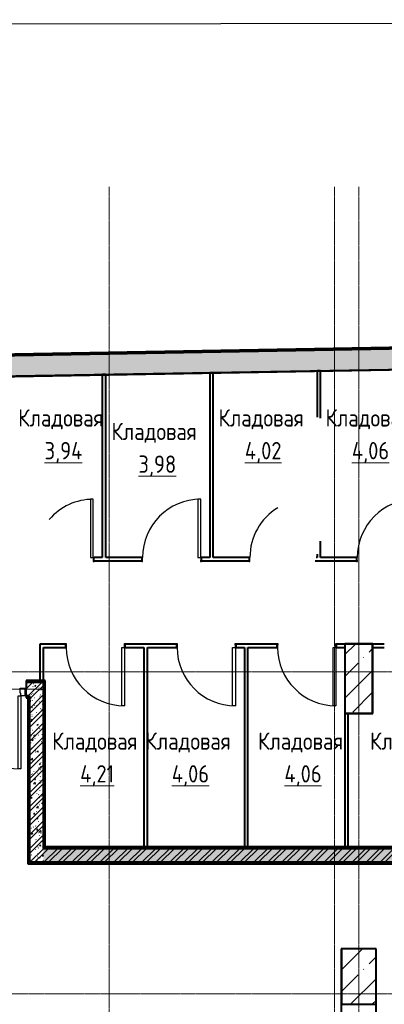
# Model space of a CAD drawing. Header units: millimetres. Extents: x -290 to 116110, y -2975 to 80225.
# Tile 202 of 247: x 46698 to 51959, y 66011 to 80225. Entities that reach past the tile are written whole.
import ezdxf

# ---------------------------------------------------------------- set-up
doc = ezdxf.new("R2010")
doc.units = ezdxf.units.MM
doc.linetypes.add('ADSK_Линия сетки', pattern=[25, 20, -2.5, 0, -2.5])
doc.layers.add('UNPLOTTED', color=2, linetype='Continuous', plot=False)
for name, color, linetype, lineweight in [('Двери', 7, 'Continuous', 18), ('Каркас несущий', 7, 'Continuous', 18), ('Каркас_Импост', 7, 'Continuous', 30), ('Марки помещений', 7, 'Continuous', 20), ('Монтажный зазор', 7, 'Continuous', 30), ('Несущие колонны', 7, 'Continuous', 18), ('Оси', 7, 'Continuous', 9), ('Панель', 7, 'Continuous', 30), ('Стены разрез', 7, 'Continuous', 40), ('Стены штриховка', 7, 'Continuous', 40)]:
    doc.layers.add(name, color=color, linetype=linetype, lineweight=lineweight)
doc.styles.add('GOST Common', font='GOST_Common.ttf', dxfattribs={"width": 0.9, "height": 250})
pattern_1 = [(50, (0, 0), (218.6211678, -19.1267987), [22.86, -251.46]), (355, (0, 0), (-42.2918743, 229.2684153), [18.288, -201.168]), (100.451, (18.22, -1.6), (176.3310746, 210.139632), [19.428, -213.708]), (46.184, (0, 60.96), (325.29495, -50.4516404), [34.29, -377.19]), (96.636, (27.1, 56.76), (284.8830085, 296.912656), [29.142, -320.562]), (351.184, (0, 60.96), (284.8858166, 296.910704), [27.432, -301.752]), (21, (30.48, 45.72), (181.9375257, -122.7183205), [22.86, -251.46]), (326, (30.48, 45.72), (74.1622266, 221.0261817), [18.288, -201.168]), (71.451, (45.64, 35.5), (256.100348, 98.305262), [19.428, -213.708]), (37.5, (0, 0), (3.70638957, 101.46589536), [3.353, -195.377, 3.353, -200.863, -201.93]), (37.5, (0, 0), (3.70638957, 101.46589536), [-402.946, 3.353, -198.577]), (7.5, (0, 0), (80.18357624, 120.2165259), [3.353, -113.081, 3.353, -190.805, -76.962]), (7.5, (0, 0), (80.18357624, 120.2165259), [-310.591, 3.353, -73.609]), (327.5, (-67.97, 0), (162.70864647, -6.87497134), [3.353, -72.847, 3.353, -234.391, -315.468]), (327.5, (-67.97, 0), (162.70864647, -6.87497134), [-313.944, 3.353, -312.115]), (317.5, (-98.45, 0), (177.7546761, 30.511831), [3.353, -95.707, 3.353, -154.534, -224.028]), (317.5, (-98.45, 0), (177.7546761, 30.511831), [-256.946, 3.353, -220.675])]
pattern_2 = [(45, (0, 0), (-101.0278814, 101.0278814), []), (45, (67.35, 0), (-101.0278814, 101.0278814), [])]
pattern_3 = [(0, (0, 0), (406.4, 101.6), [33.528, -271.272, 33.528, -271.272, -1625.6]), (0, (0, 0), (406.4, 101.6), [-609.6, 33.528, -576.072, 33.528, -271.272, -711.2]), (0, (0, 0), (406.4, 101.6), [-1524, 33.528, -169.672, 33.528, -474.472]), (120, (152.4, 50.8), (-291.188181, 301.1527241), [33.528, -271.272, 33.528, -271.272, -1625.6]), (120, (152.4, 50.8), (-291.188181, 301.1527241), [-609.6, 33.528, -576.072, 33.528, -271.272, -711.2]), (120, (152.4, 50.8), (-291.188181, 301.1527241), [-1524, 33.528, -169.672, 33.528, -474.472]), (240, (203.2, 254), (-115.211819, -402.7527241), [33.528, -271.272, 33.528, -271.272, -1625.6]), (240, (203.2, 254), (-115.211819, -402.7527241), [-609.6, 33.528, -576.072, 33.528, -271.272, -711.2]), (240, (203.2, 254), (-115.211819, -402.7527241), [-1524, 33.528, -169.672, 33.528, -474.472])]

# ---------------------------------------------------------------- blocks, each defined once
blk = doc.blocks.new('101_Дверь_Однопольная - _ПЧ_800х2000_Кладовая_Л-V1-B2_-11_400__На лист секция 4_-11_400')
at = {"layer": 'Каркас_Импост', "color": 253, "true_color": 0xaaaaaa}
for p, q in [((430, 25), (420, 25)), ((420, 25), (420, -15)), ((430, -35), (430, 25)), ((420, -15), (419, -15)), ((419, -15), (419, -35)), ((419, -35), (430, -35))]:
    blk.add_line(p, q, dxfattribs=at)
at = {"layer": 'Монтажный зазор', "color": 253, "true_color": 0xaaaaaa}
for p, q in [((431, 25), (430, 25)), ((430, 25), (430, -35)), ((431, -35), (431, 25)), ((430, -35), (431, -35))]:
    blk.add_line(p, q, dxfattribs=at)
at = {"layer": 'Панель', "color": 253, "true_color": 0xaaaaaa}
for p, q in [((420, 865), (380, 865)), ((380, 865), (380, 25)), ((420, 25), (420, 865)), ((380, 25), (420, 25))]:
    blk.add_line(p, q, dxfattribs=at)
blk.add_arc((420, 25), 840, 90, 139.0909, dxfattribs=at)
blk = doc.blocks.new('101_Дверь_Однопольная - _ПЧ_800х2000_Кладовая_Л-4171007-B2_-11_400__На лист секция 4_-11_400')
at = {"layer": 'Каркас_Импост', "color": 253, "true_color": 0xaaaaaa}
for p, q in [((-420, 25), (-430, 25)), ((-430, 25), (-430, -35)), ((-420, -15), (-420, 25)), ((430, 25), (420, 25)), ((420, 25), (420, -15)), ((430, -35), (430, 25)), ((-430, -35), (-419, -35)), ((-419, -15), (-420, -15)), ((-419, -35), (-419, -15)), ((420, -15), (419, -15)), ((419, -15), (419, -35)), ((419, -35), (430, -35))]:
    blk.add_line(p, q, dxfattribs=at)
at = {"layer": 'Монтажный зазор', "color": 253, "true_color": 0xaaaaaa}
for p, q in [((-430, 25), (-431, 25)), ((-431, 25), (-431, -35)), ((-430, -35), (-430, 25)), ((431, 25), (430, 25)), ((430, 25), (430, -35)), ((431, -35), (431, 25)), ((-431, -35), (-430, -35)), ((430, -35), (431, -35))]:
    blk.add_line(p, q, dxfattribs=at)
at = {"layer": 'Панель', "color": 253, "true_color": 0xaaaaaa}
for p, q in [((420, 865), (380, 865)), ((380, 865), (380, 25)), ((420, 25), (420, 865)), ((380, 25), (420, 25))]:
    blk.add_line(p, q, dxfattribs=at)
blk.add_arc((420, 25), 840, 90, 180, dxfattribs=at)
blk = doc.blocks.new('101_Дверь_Однопольная - _ПЧ_800х2000_Кладовая_Л-V2-B2_-11_400__На лист секция 4_-11_400')
at = {"layer": 'Каркас_Импост', "color": 253, "true_color": 0xaaaaaa}
for p, q in [((-420, 25), (-430, 25)), ((-430, 25), (-430, -35)), ((-420, -15), (-420, 25)), ((-430, -35), (-419, -35)), ((-419, -15), (-420, -15)), ((-419, -35), (-419, -15))]:
    blk.add_line(p, q, dxfattribs=at)
at = {"layer": 'Монтажный зазор', "color": 253, "true_color": 0xaaaaaa}
for p, q in [((-430, 25), (-431, 25)), ((-431, 25), (-431, -35)), ((-430, -35), (-430, 25)), ((-431, -35), (-430, -35))]:
    blk.add_line(p, q, dxfattribs=at)
at = {"layer": 'Панель', "color": 253, "true_color": 0xaaaaaa}
blk.add_arc((420, 25), 840, 121.4555, 180, dxfattribs=at)
blk = doc.blocks.new('101_Дверь_Однопольная - _ПЧ_800х2000_Кладовая_Пр-4171002-B2_-11_400__На лист секция 4_-11_400')
at = {"layer": 'Каркас_Импост', "color": 253, "true_color": 0xaaaaaa}
for p, q in [((-430, 25), (-420, 25)), ((-430, -35), (-430, 25)), ((-420, 25), (-420, -15)), ((420, 25), (430, 25)), ((420, -15), (420, 25)), ((430, 25), (430, -35)), ((-419, -35), (-430, -35)), ((-420, -15), (-419, -15)), ((-419, -15), (-419, -35)), ((419, -15), (420, -15)), ((419, -35), (419, -15)), ((430, -35), (419, -35))]:
    blk.add_line(p, q, dxfattribs=at)
at = {"layer": 'Монтажный зазор', "color": 253, "true_color": 0xaaaaaa}
for p, q in [((-431, 25), (-430, 25)), ((-431, -35), (-431, 25)), ((-430, 25), (-430, -35)), ((430, -35), (430, 25)), ((430, 25), (431, 25)), ((431, 25), (431, -35)), ((-430, -35), (-431, -35)), ((431, -35), (430, -35))]:
    blk.add_line(p, q, dxfattribs=at)
at = {"layer": 'Панель', "color": 253, "true_color": 0xaaaaaa}
for p, q in [((-420, 865), (-380, 865)), ((-420, 25), (-420, 865)), ((-380, 865), (-380, 25)), ((-380, 25), (-420, 25))]:
    blk.add_line(p, q, dxfattribs=at)
blk.add_arc((-420, 25), 840, 0, 90, dxfattribs=at)
blk = doc.blocks.new('101_Дверь_Однопольная - _ПЧ_Мет_1000х2000_Блок кладовых_EI60_Пр-4427903-B2_-11_400__На лист секция 4_-11_400')
at = {"layer": 'Каркас_Импост', "color": 253, "true_color": 0xaaaaaa}
for p, q in [((-585, 100), (-525, 100)), ((-585, -15), (-585, 100)), ((-525, 100), (-525, 60)), ((-525, 60), (-515, 60)), ((-515, 60), (-515, -15)), ((515, 60), (525, 60)), ((515, -15), (515, 60)), ((525, 100), (585, 100)), ((525, 60), (525, 100)), ((585, 100), (585, -15)), ((-515, -15), (-585, -15)), ((585, -15), (515, -15))]:
    blk.add_line(p, q, dxfattribs=at)
at = {"layer": 'Монтажный зазор', "color": 253, "true_color": 0xaaaaaa}
for p, q in [((-600, 100), (-585, 100)), ((-600, -15), (-600, 100)), ((-585, 100), (-585, -15)), ((585, -15), (585, 100)), ((585, 100), (600, 100)), ((600, 100), (600, -15)), ((-585, -15), (-600, -15)), ((600, -15), (585, -15))]:
    blk.add_line(p, q, dxfattribs=at)
at = {"layer": 'Панель', "color": 253, "true_color": 0xaaaaaa}
for p, q in [((-525, 1150), (-485, 1150)), ((-525, 100), (-525, 1150)), ((-485, 1150), (-485, 100)), ((-485, 100), (-525, 100))]:
    blk.add_line(p, q, dxfattribs=at)
blk.add_arc((-525, 100), 1050, 0, 90, dxfattribs=at)
blk = doc.blocks.new('ПР - _ПЧ_1200_200_Оп250-250_Шаг300_Арм16_Арм10-V13-B2_-11_400__На лист секция 4_-11_400')
at = {"layer": 'Каркас несущий', "color": 21, "true_color": 0xffaaaa}
for p, q in [((-850, 0), (850, 0)), ((-850, 0), (-600, 0)), ((-515, 0), (515, 0)), ((600, 0), (850, 0))]:
    blk.add_line(p, q, dxfattribs=at)
blk = doc.blocks.new('135_SLK_GD_AR_rvt-1-B2_-11_400__На лист секция 4_-11_400')
at = {"layer": 'Стены разрез', "lineweight": 9, "true_color": 0xaaaaaa}
h = blk.add_hatch(dxfattribs=at)
h.set_pattern_fill('FP_5', color=253, style=0, pattern_type=2)
h.set_pattern_definition(pattern_3)
h.paths.add_polyline_path([(-13091008, -9228300), (-13090010, -9228300), (-13090010, -9228280), (-13091010, -9228280), (-13091010, -9228288), (-13091008, -9228288)])
h.paths.add_polyline_path([(-13088810, -9228300), (-13088540, -9228300), (-13088540, -9228280), (-13088810, -9228280)])
h = blk.add_hatch(dxfattribs=at)
h.set_pattern_fill('FP_1', color=253, style=0, pattern_type=2)
h.set_pattern_definition(pattern_1)
h.paths.add_polyline_path([(-13091010, -9228500), (-13090010, -9228500), (-13090010, -9228300), (-13091010, -9228300)])
h.paths.add_polyline_path([(-13088810, -9228500), (-13088560, -9228500), (-13088560, -9228300), (-13088810, -9228300), (-13088810, -9228385)])
h = blk.add_hatch(dxfattribs=at)
h.set_pattern_fill('FP_2', color=253, style=0, pattern_type=2)
h.set_pattern_definition(pattern_2)
h.paths.add_polyline_path([(-13091010, -9228500), (-13090010, -9228500), (-13090010, -9228300), (-13091010, -9228300)])
h.paths.add_polyline_path([(-13088810, -9228500), (-13088560, -9228500), (-13088560, -9228300), (-13088810, -9228300), (-13088810, -9228385)])
h = blk.add_hatch(dxfattribs=at)
h.set_pattern_fill('FP_5', color=253, style=0, pattern_type=2)
h.set_pattern_definition(pattern_3)
h.paths.add_polyline_path([(-13088540, -9230700), (-13088540, -9228300), (-13088560, -9228300), (-13088560, -9230700)])
h = blk.add_hatch(dxfattribs=at)
h.set_pattern_fill('FP_5', color=253, style=0, pattern_type=2)
h.set_pattern_definition(pattern_3)
h.paths.add_polyline_path([(-13088780, -9228520), (-13088780, -9228500), (-13088810, -9228500), (-13088810, -9228520), (-13088785, -9228520)])
h.paths.add_polyline_path([(-13090031, -9228520), (-13090010, -9228520), (-13090010, -9228500), (-13091010, -9228500), (-13091010, -9228520), (-13090735, -9228520)])
h = blk.add_hatch(dxfattribs=at)
h.set_pattern_fill('FP_5', color=253, style=0, pattern_type=2)
h.set_pattern_definition(pattern_3)
h.paths.add_polyline_path([(-13088780, -9230900), (-13088760, -9230900), (-13088760, -9228500), (-13088780, -9228500), (-13088780, -9229875)])
h = blk.add_hatch(dxfattribs=at)
h.set_pattern_fill('FP_1', color=253, style=0, pattern_type=2)
h.set_pattern_definition(pattern_1)
h.paths.add_polyline_path([(-13088560, -9230900), (-13088560, -9228500), (-13088760, -9228500), (-13088760, -9230900), (-13088623, -9230900)])
h = blk.add_hatch(dxfattribs=at)
h.set_pattern_fill('FP_2', color=253, style=0, pattern_type=2)
h.set_pattern_definition(pattern_2)
h.paths.add_polyline_path([(-13088560, -9230900), (-13088560, -9228500), (-13088760, -9228500), (-13088760, -9230900), (-13088623, -9230900)])
h = blk.add_hatch(dxfattribs=at)
h.set_pattern_fill('FP_1', color=253, style=0, pattern_type=2)
h.set_pattern_definition(pattern_1)
h.paths.add_polyline_path([(-13073840, -9230900), (-13073840, -9230900), (-13073840, -9230700), (-13074040, -9230700), (-13074040, -9230900)])
h.paths.add_polyline_path([(-13075248, -9230900), (-13075140, -9230900), (-13075140, -9230700), (-13088560, -9230700), (-13088560, -9230900), (-13076656, -9230900)])
h = blk.add_hatch(dxfattribs=at)
h.set_pattern_fill('FP_2', color=253, style=0, pattern_type=2)
h.set_pattern_definition(pattern_2)
h.paths.add_polyline_path([(-13073840, -9230900), (-13073840, -9230900), (-13073840, -9230700), (-13074040, -9230700), (-13074040, -9230900)])
h.paths.add_polyline_path([(-13075248, -9230900), (-13075140, -9230900), (-13075140, -9230700), (-13088560, -9230700), (-13088560, -9230900), (-13076656, -9230900)])
h = blk.add_hatch(dxfattribs=at)
h.set_pattern_fill('FP_5', color=253, style=0, pattern_type=2)
h.set_pattern_definition(pattern_3)
h.paths.add_polyline_path([(-13075248, -9230700), (-13075140, -9230700), (-13075140, -9230680), (-13088540, -9230680), (-13088540, -9230700), (-13076610, -9230700)])
h = blk.add_hatch(dxfattribs=at)
h.set_pattern_fill('FP_5', color=253, style=0, pattern_type=2)
h.set_pattern_definition(pattern_3)
h.paths.add_polyline_path([(-13073820, -9230920), (-13073820, -9230900), (-13074040, -9230900), (-13074040, -9230920), (-13073840, -9230920)])
h.paths.add_polyline_path([(-13075248, -9230920), (-13075140, -9230920), (-13075140, -9230900), (-13088780, -9230900), (-13088780, -9230920), (-13076656, -9230920)])
at = {"layer": 'Стены разрез', "color": 253, "true_color": 0xaaaaaa}
for p, q in [((-13074040, -9223623), (-13091790, -9223933)), ((-13091785, -9223935), (-13074042, -9223625)), ((-13084560, -9223807), (-13084610, -9223807)), ((-13084610, -9223807), (-13084610, -9224473)), ((-13084560, -9224487), (-13084560, -9223807)), ((-13087660, -9223861), (-13087710, -9223861)), ((-13087710, -9223861), (-13087710, -9226500)), ((-13087660, -9226500), (-13087660, -9223861)), ((-13086110, -9223834), (-13086160, -9223834)), ((-13086160, -9223834), (-13086160, -9226500)), ((-13086110, -9226500), (-13086110, -9223834)), ((-13084560, -9226500), (-13084560, -9226263)), ((-13087710, -9226500), (-13087829, -9226500)), ((-13087141, -9226500), (-13087660, -9226500)), ((-13086160, -9226500), (-13086279, -9226500)), ((-13085591, -9226500), (-13086110, -9226500)), ((-13084610, -9226500), (-13084623, -9226500)), ((-13084610, -9226451), (-13084610, -9226500)), ((-13084041, -9226500), (-13084560, -9226500)), ((-13087829, -9226550), (-13087141, -9226550)), ((-13086279, -9226550), (-13085591, -9226550)), ((-13084636, -9226550), (-13084041, -9226550)), ((-13088560, -9227750), (-13088610, -9227750)), ((-13088610, -9227750), (-13088610, -9228300)), ((-13088241, -9227750), (-13088560, -9227750)), ((-13086641, -9227750), (-13087379, -9227750)), ((-13085191, -9227750), (-13085779, -9227750)), ((-13084210, -9227750), (-13084329, -9227750)), ((-13084210, -9227748), (-13084212, -9227748)), ((-13084212, -9227748), (-13084212, -9228752)), ((-13083808, -9227748), (-13084210, -9227748)), ((-13083641, -9227750), (-13083810, -9227750)), ((-13083808, -9227750), (-13083808, -9227748)), ((-13083808, -9228752), (-13083808, -9227750)), ((-13088560, -9227800), (-13088241, -9227800)), ((-13088560, -9228300), (-13088560, -9227800)), ((-13087379, -9227800), (-13087110, -9227800)), ((-13087110, -9227800), (-13087110, -9230700)), ((-13087060, -9230700), (-13087060, -9227800)), ((-13087060, -9227800), (-13086641, -9227800)), ((-13085779, -9227800), (-13085660, -9227800)), ((-13085660, -9227800), (-13085660, -9230700)), ((-13085610, -9230700), (-13085610, -9227800)), ((-13085610, -9227800), (-13085191, -9227800)), ((-13084329, -9227800), (-13084210, -9227800)), ((-13083810, -9227800), (-13083641, -9227800)), ((-13088535, -9228275), (-13088810, -9228275)), ((-13088810, -9228275), (-13088810, -9228300)), ((-13088810, -9228300), (-13088810, -9228385)), ((-13088560, -9228500), (-13088560, -9228300)), ((-13088560, -9228300), (-13088560, -9228500)), ((-13088535, -9228280), (-13088535, -9228275)), ((-13088535, -9228300), (-13088535, -9228280)), ((-13088535, -9230675), (-13088535, -9228300)), ((-13088810, -9228500), (-13088810, -9228525)), ((-13088785, -9228500), (-13088760, -9228500)), ((-13088760, -9228500), (-13088780, -9228500)), ((-13088760, -9228500), (-13088760, -9230900)), ((-13088760, -9230900), (-13088760, -9228500)), ((-13088810, -9228525), (-13088785, -9228525)), ((-13088785, -9228525), (-13088785, -9230900)), ((-13084212, -9228752), (-13084210, -9228752)), ((-13084210, -9228750), (-13084210, -9230700)), ((-13084210, -9228752), (-13083810, -9228752)), ((-13084160, -9230700), (-13084160, -9228750)), ((-13083810, -9228752), (-13083808, -9228752)), ((-13088535, -9230700), (-13088560, -9230700)), ((-13088560, -9230700), (-13088540, -9230700)), ((-13075140, -9230675), (-13088535, -9230675)), ((-13088785, -9230900), (-13088785, -9230920)), ((-13088785, -9230920), (-13088785, -9230925)), ((-13088760, -9230900), (-13088560, -9230900)), ((-13088560, -9230900), (-13088760, -9230900)), ((-13088785, -9230925), (-13075140, -9230925)), ((-13084260, -9232148), (-13084262, -9232148)), ((-13084262, -9232148), (-13084262, -9233198)), ((-13083758, -9232148), (-13084260, -9232148)), ((-13083758, -9232150), (-13083758, -9232148)), ((-13083758, -9235640), (-13083758, -9232150))]:
    blk.add_line(p, q, dxfattribs=at)
at = {"layer": 'Стены штриховка', "color": 253, "true_color": 0xaaaaaa}
for p, q in [((-13088540, -9228280), (-13088810, -9228280)), ((-13088610, -9228300), (-13088810, -9228300)), ((-13088810, -9228300), (-13088610, -9228300)), ((-13088560, -9228300), (-13088610, -9228300)), ((-13088610, -9228300), (-13088560, -9228300)), ((-13088610, -9228300), (-13088560, -9228300)), ((-13088540, -9228280), (-13088540, -9228300)), ((-13088540, -9230680), (-13088540, -9228300)), ((-13088810, -9228500), (-13088785, -9228500)), ((-13088785, -9228500), (-13088810, -9228500)), ((-13088780, -9228500), (-13088785, -9228500)), ((-13088560, -9230700), (-13088560, -9228500)), ((-13088560, -9228500), (-13088560, -9230700)), ((-13088810, -9228520), (-13088785, -9228520)), ((-13088785, -9228520), (-13088780, -9228520)), ((-13088780, -9228520), (-13088780, -9230900)), ((-13088535, -9230680), (-13088540, -9230680)), ((-13088540, -9230700), (-13088535, -9230700)), ((-13075140, -9230680), (-13088535, -9230680)), ((-13087110, -9230700), (-13088535, -9230700)), ((-13088535, -9230700), (-13087110, -9230700)), ((-13087060, -9230700), (-13087110, -9230700)), ((-13087110, -9230700), (-13087060, -9230700)), ((-13087110, -9230700), (-13087060, -9230700)), ((-13085660, -9230700), (-13087060, -9230700)), ((-13087060, -9230700), (-13085660, -9230700)), ((-13085610, -9230700), (-13085660, -9230700)), ((-13085660, -9230700), (-13085610, -9230700)), ((-13085660, -9230700), (-13085610, -9230700)), ((-13084210, -9230700), (-13085610, -9230700)), ((-13085610, -9230700), (-13084210, -9230700)), ((-13084160, -9230700), (-13084210, -9230700)), ((-13084210, -9230700), (-13084160, -9230700)), ((-13084210, -9230700), (-13084160, -9230700)), ((-13082660, -9230700), (-13084160, -9230700)), ((-13084160, -9230700), (-13082660, -9230700)), ((-13088780, -9230920), (-13088780, -9230900)), ((-13088780, -9230920), (-13075140, -9230920)), ((-13088560, -9230900), (-13075140, -9230900)), ((-13075140, -9230900), (-13088560, -9230900))]:
    blk.add_line(p, q, dxfattribs=at)
at = {"layer": 'Двери', "color": 253, "lineweight": 18, "true_color": 0xaaaaaa}
for name, p in [('101_Дверь_Однопольная - _ПЧ_800х2000_Кладовая_Л-V1-B2_-11_400__На лист секция 4_-11_400', (-13088260, -9226525)), ('101_Дверь_Однопольная - _ПЧ_800х2000_Кладовая_Л-4171007-B2_-11_400__На лист секция 4_-11_400', (-13086710, -9226525)), ('101_Дверь_Однопольная - _ПЧ_800х2000_Кладовая_Л-4171007-B2_-11_400__На лист секция 4_-11_400', (-13083610, -9226525)), ('101_Дверь_Однопольная - _ПЧ_800х2000_Кладовая_Л-V2-B2_-11_400__На лист секция 4_-11_400', (-13085160, -9226525))]:
    blk.add_blockref(name, p, dxfattribs=at)
at = {"layer": 'Двери', "color": 253, "lineweight": 18, "true_color": 0xaaaaaa, "rotation": 180}
for name, p in [('101_Дверь_Однопольная - _ПЧ_800х2000_Кладовая_Пр-4171002-B2_-11_400__На лист секция 4_-11_400', (-13087810, -9227775)), ('101_Дверь_Однопольная - _ПЧ_800х2000_Кладовая_Пр-4171002-B2_-11_400__На лист секция 4_-11_400', (-13086210, -9227775)), ('101_Дверь_Однопольная - _ПЧ_800х2000_Кладовая_Пр-4171002-B2_-11_400__На лист секция 4_-11_400', (-13084760, -9227775)), ('101_Дверь_Однопольная - _ПЧ_Мет_1000х2000_Блок кладовых_EI60_Пр-4427903-B2_-11_400__На лист секция 4_-11_400', (-13089410, -9228400))]:
    blk.add_blockref(name, p, dxfattribs=at)
at = {"layer": 'Каркас несущий', "color": 253, "lineweight": 18, "true_color": 0xaaaaaa, "rotation": 180}
blk.add_blockref('ПР - _ПЧ_1200_200_Оп250-250_Шаг300_Арм16_Арм10-V13-B2_-11_400__На лист секция 4_-11_400', (-13089410, -9228400), dxfattribs=at)
blk = doc.blocks.new('Бетон-Прямоугольная-Колонна - CLM_Подземные этажи_В40-500х800-V93-B2_-11_400__На лист секция 4_-11_400')
at = {"layer": 'Несущие колонны', "lineweight": 9, "true_color": 0xaaaaaa}
h = blk.add_hatch(dxfattribs=at)
h.set_pattern_fill('FP_32', color=253, style=0, pattern_type=2)
h.set_pattern_definition([(225, (-13084009.66, -9232550.3), (314.308964, -314.308964), []), (225, (-13084323.97, -9232550.3), (314.308964, -314.308964), [555.625, -111.125, 3.353, -107.772])])
h.paths.add_polyline_path([(-250, 400), (-250, -400), (250, -400), (250, 400)])
at = {"layer": 'Несущие колонны', "color": 253, "lineweight": 40, "true_color": 0xaaaaaa}
for p, q in [((250, 400), (-250, 400)), ((-250, 400), (-250, -400)), ((250, -400), (250, 400)), ((-250, -400), (250, -400))]:
    blk.add_line(p, q, dxfattribs=at)
blk = doc.blocks.new('Бетон-Прямоугольная-Колонна - CLM_Подземные этажи_В40-400х1000-V98-B2_-11_400__На лист секция 4_-11_400')
at = {"layer": 'Несущие колонны', "lineweight": 9, "true_color": 0xaaaaaa}
h = blk.add_hatch(dxfattribs=at)
h.set_pattern_fill('FP_37', color=253, style=0, pattern_type=2)
h.set_pattern_definition([(225, (-13084009.66, -9228250.3), (314.308964, -314.308964), []), (225, (-13084323.97, -9228250.3), (314.308964, -314.308964), [555.625, -111.125, 3.353, -107.772])])
h.paths.add_polyline_path([(-200, 500), (-200, -500), (200, -500), (200, 500)])
at = {"layer": 'Несущие колонны', "color": 253, "lineweight": 40, "true_color": 0xaaaaaa}
for p, q in [((200, 500), (-200, 500)), ((-200, 500), (-200, -500)), ((200, -500), (200, 500)), ((-200, -500), (200, -500))]:
    blk.add_line(p, q, dxfattribs=at)
blk = doc.blocks.new('135_SLK_GD_KR_rvt-1-B2_-11_400__На лист секция 4_-11_400')
at = {"layer": 'Стены разрез', "lineweight": 9, "true_color": 0xaaaaaa}
h = blk.add_hatch(dxfattribs=at)
h.set_pattern_fill('FP_12', color=253, style=0, pattern_type=2)
h.set_pattern_definition([(45, (0, 0), (-314.308964, 314.308964), []), (45, (314.3, 0), (-314.308964, 314.308964), [555.625, -111.125, 3.353, -107.772])])
h.paths.add_polyline_path([(-13117879, -9224388), (-13073740, -9223618), (-13073740, -9223318), (-13117541, -9224082)])
at = {"layer": 'Стены разрез', "color": 253, "true_color": 0xaaaaaa}
for p, q in [((-13073720, -9223298), (-13117974, -9224070)), ((-13117879, -9224388), (-13074040, -9223623))]:
    blk.add_line(p, q, dxfattribs=at)
at = {"layer": 'Стены штриховка', "color": 253, "true_color": 0xaaaaaa}
for p, q in [((-13073738, -9223316), (-13117995, -9224088)), ((-13073734, -9223312), (-13117990, -9224084)), ((-13073730, -9223308), (-13117986, -9224080)), ((-13073740, -9223318), (-13117541, -9224082)), ((-13117541, -9224082), (-13073740, -9223318))]:
    blk.add_line(p, q, dxfattribs=at)
at = {"layer": 'Несущие колонны', "color": 7, "lineweight": 18, "true_color": 0xffffff, "rotation": 180}
for name, p in [('Бетон-Прямоугольная-Колонна - CLM_Подземные этажи_В40-400х1000-V98-B2_-11_400__На лист секция 4_-11_400', (-13084010, -9228250)), ('Бетон-Прямоугольная-Колонна - CLM_Подземные этажи_В40-500х800-V93-B2_-11_400__На лист секция 4_-11_400', (-13084010, -9232550))]:
    blk.add_blockref(name, p, dxfattribs=at)
blk = doc.blocks.new('A$Cc005853f')
at = {"layer": 'Оси', "color": 253, "linetype": 'ADSK_Линия сетки', "true_color": 0xaaaaaa}
for p, q in [((45903.1, 2607.6), (45903.1, 76891.8)), ((49153.1, 2607.6), (49153.1, 76891.9)), ((49503.1, 2607.6), (49503.1, 76892)), ((96019.7, 69889.4), (2670, 69889.4)), ((96019.7, 65239.4), (2670.3, 65239.4))]:
    blk.add_line(p, q, dxfattribs=at)
at = {"lineweight": 5}
for name in ['135_SLK_GD_KR_rvt-1-B2_-11_400__На лист секция 4_-11_400', '135_SLK_GD_AR_rvt-1-B2_-11_400__На лист секция 4_-11_400']:
    blk.add_blockref(name, (13133512.8, 9298039.8), dxfattribs=at)
at = {"layer": 'Марки помещений', "lineweight": 9, "char_height": 250, "attachment_point": 1, "style": 'GOST Common'}
for s, insert, width in [('Кладовая', (44589.4, 73679.6), 1623.417), ('Кладовая', (47479.4, 73679.6), 1623.417), ('Кладовая', (49023.9, 73679.6), 1623.417), ('Кладовая', (45934.9, 73484.6), 1623.417), ('\\L3,94', (44970.6, 73206.4), 699.873), ('\\L4,02', (47860.6, 73206.4), 699.873), ('\\L4,06', (49405, 73206.4), 699.873), ('\\L3,98', (46324.6, 73011.4), 678.228), ('Кладовая', (45079.5, 69014.3), 1623.417), ('Кладовая', (46425, 69014.3), 1623.417), ('Кладовая', (48049.7, 69014.3), 1623.417), ('Кладовая', (49665.5, 69014.3), 1623.417), ('\\L4,21', (45484.1, 68541.1), 642.152), ('\\L4,06', (46806.2, 68541.1), 699.873), ('\\L4,06', (48430.8, 68541.1), 699.873)]:
    blk.add_mtext(s, dxfattribs=dict(at, insert=insert, width=width))
blk = doc.blocks.new('*U331')
at = {"layer": 'UNPLOTTED'}
blk.add_lwpolyline([(0, 832), (0, 0), (-1164, 0), (-1164, 831)], close=True, dxfattribs=at)

msp = doc.modelspace()

# ---------------------------------------------------------------- block references
msp.add_blockref('A$Cc005853f', (2087, 922))

# ---------------------------------------------------------------- next in the draw order: block references
at = {"layer": 'UNPLOTTED', "xscale": 100, "yscale": 100, "zscale": 100}
msp.add_blockref('*U331', (116110, -2975), dxfattribs=at)

doc.saveas('drawing.dxf')
